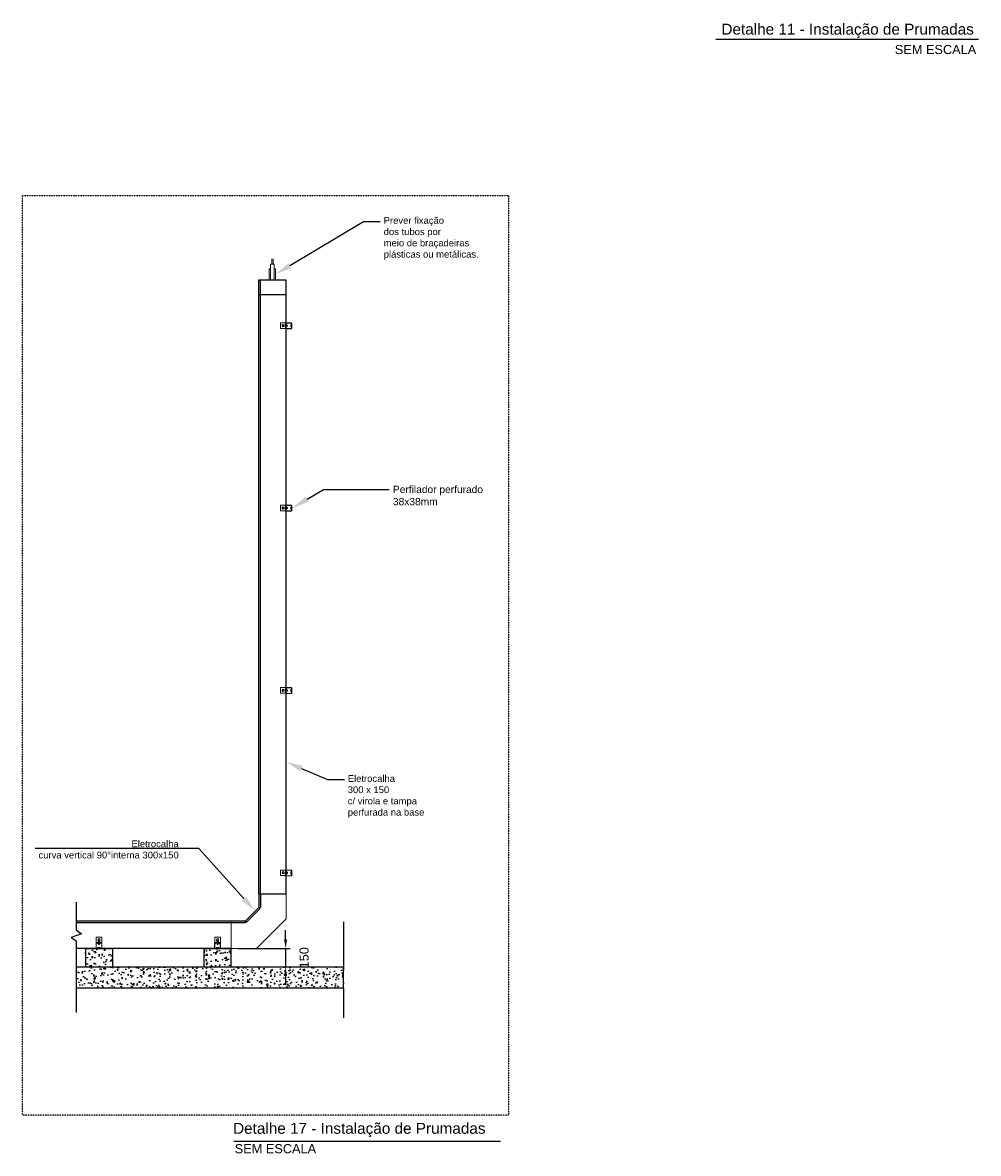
# Model space of a CAD drawing. Extents: x -90708 to 277869, y -117 to 207445.
# Tile 243 of 256: x -61572 to -56333, y 114753 to 120954. Entities that reach past the tile are written whole.
import ezdxf
from ezdxf import colors
from ezdxf.entities.mleader import LeaderData, LeaderLine
from ezdxf.enums import TextEntityAlignment as Align
from ezdxf.math import Vec2, Vec3

# ---------------------------------------------------------------- set-up
doc = ezdxf.new("R2010")
doc.units = 0
doc.header["$MEASUREMENT"] = 0
doc.header["$PDMODE"] = 3
doc.header["$PDSIZE"] = 0.005
doc.linetypes.add('DASHDOT', pattern=[1, 0.5, -0.25, 0, -0.25])
doc.linetypes.add('SLD-Sólida', pattern=[0])
doc.layers.get('Defpoints').update_dxf_attribs({"linetype": 'CONTINUOUS'})
doc.layers.add('ARQ-COTAS', color=20, linetype='CONTINUOUS', lineweight=18)
for name, color, linetype in [('ARQ-DETALHES', 7, 'CONTINUOUS'), ('ARQ-ELETROCALHA', 92, 'CONTINUOUS'), ('ARQ-GRELHAS', 30, 'CONTINUOUS'), ('ARQ-SMB-CTE', 2, 'CONTINUOUS'), ('ARQ-TEXTO AMBIENTE', 7, 'CONTINUOUS'), ('ARQ-TEXTO4', 4, 'CONTINUOUS'), ('TEXTO', 7, 'CONTINUOUS')]:
    doc.layers.add(name, color=color, linetype=linetype)
doc.styles.add('ARIAL', font='arial.ttf')
doc.styles.add('ARIEL', font='arial.ttf', dxfattribs={"height": 100})
doc.dimstyles.new('COTA-50', dxfattribs={"dimscale": 0, "dimtxt": 50, "dimasz": 50, "dimexe": 25, "dimexo": 50, "dimgap": 0.04, "dimtad": 1, "dimdec": 0, "dimzin": 9, "dimdsep": 46, "dimtxsty": 'ARIAL', "dimcen": 1, "dimdle": 75, "dimclrd": 256, "dimclre": 256, "dimclrt": 2, "dimaunit": 1, "dimadec": 0, "dimazin": 0, "dimtfac": 2, "dimtdec": 0, "dimtmove": 2, "dimatfit": 0, "dimfxl": 0.05, "dimtolj": 1, "dimtzin": 4, "dimarcsym": 0})

# ---------------------------------------------------------------- blocks, each defined once
blk = doc.blocks.new('rhwrwy')
at = {"layer": 'ARQ-ELETROCALHA', "linetype": 'SLD-Sólida', "lineweight": 15}
for p, q in [((48952.5, 144096.4), (48952.5, 144122.6)), ((48953.3, 144096.4), (48953.3, 144122.6)), ((48954.1, 144156.4), (48984.5, 144156.4)), ((48954.1, 144156.4), (48954.1, 144127.6)), ((48954.1, 144127.6), (48954.1, 144126)), ((48954.1, 144127.6), (48963.3, 144127.6)), ((48954.1, 144126), (48954.1, 144125.2)), ((48954.1, 144126), (48984.5, 144126)), ((48954.1, 144125.2), (48984.5, 144125.2)), ((48955.6, 144124), (48959.7, 144122)), ((48955.9, 144124.8), (48960, 144122.7)), ((48959.7, 144122), (48960, 144122.7)), ((48963.3, 144142), (48964.8, 144139.4)), ((48964.1, 144130.4), (48963.3, 144129.9)), ((48963.3, 144129.9), (48964.8, 144130.4)), ((48963.3, 144126.5), (48963.3, 144129.9)), ((48964.8, 144126.5), (48963.3, 144126.5)), ((48964.8, 144130.4), (48964.1, 144130.4)), ((48964.1, 144126.5), (48964.1, 144126)), ((48966.3, 144147.2), (48964.8, 144144.6)), ((48969.3, 144130.4), (48964.8, 144130.4)), ((48966.3, 144126.5), (48964.8, 144126.5)), ((48966.1, 144125.2), (48966.1, 144116.9)), ((48966.1, 144116.9), (48966.6, 144116.4)), ((48966.1, 144116.9), (48969.3, 144116.9)), ((48966.3, 144126.5), (48966.3, 144129.9)), ((48969.3, 144126.5), (48966.3, 144126.5)), ((48966.6, 144116.4), (48969.3, 144116.4)), ((48969.3, 144130.4), (48973.8, 144130.4)), ((48972.3, 144126.5), (48969.3, 144126.5)), ((48969.3, 144116.9), (48972.5, 144116.9)), ((48969.3, 144116.4), (48971.9, 144116.4)), ((48971.9, 144116.4), (48972.5, 144116.9)), ((48972.3, 144136.8), (48973.8, 144139.4)), ((48972.3, 144129.9), (48973.8, 144130.4)), ((48972.3, 144126.5), (48972.3, 144129.9)), ((48973.8, 144126.5), (48972.3, 144126.5)), ((48972.5, 144116.9), (48972.5, 144125.2)), ((48975.3, 144142), (48973.8, 144144.6)), ((48974.5, 144130.4), (48973.8, 144130.4)), ((48975.3, 144126.5), (48973.8, 144126.5)), ((48975.3, 144129.9), (48974.5, 144130.4)), ((48974.5, 144126), (48974.5, 144126.5)), ((48975.3, 144126.5), (48975.3, 144129.9)), ((48975.3, 144127.6), (48984.5, 144127.6)), ((48976.9, 144122.7), (48981, 144124.8)), ((48976.9, 144122.7), (48977.3, 144122)), ((48977.3, 144122), (48981.4, 144124)), ((48983.7, 144122.6), (48983.7, 144096.4)), ((48984.5, 144156.4), (48984.5, 144127.6)), ((48984.5, 144127.6), (48984.5, 144126)), ((48984.5, 144126), (48984.5, 144125.2)), ((48984.5, 144122.6), (48984.5, 144096.4)), ((48982.1, 144094.8), (48954.9, 144094.8)), ((48982.1, 144094), (48954.9, 144094)), ((48963.3, 144099.2), (48962.5, 144098.7)), ((48962.5, 144098.7), (48964, 144099.2)), ((48962.5, 144095.3), (48962.5, 144098.7)), ((48964, 144095.3), (48962.5, 144095.3)), ((48964, 144099.2), (48963.3, 144099.2)), ((48963.3, 144095.3), (48963.3, 144094.8)), ((48968.5, 144099.2), (48964, 144099.2)), ((48965.5, 144095.3), (48964, 144095.3)), ((48965.5, 144095.3), (48965.5, 144098.7)), ((48968.5, 144095.3), (48965.5, 144095.3)), ((48968.5, 144099.2), (48973, 144099.2)), ((48971.5, 144095.3), (48968.5, 144095.3)), ((48971.5, 144098.7), (48973, 144099.2)), ((48971.5, 144095.3), (48971.5, 144098.7)), ((48973, 144095.3), (48971.5, 144095.3)), ((48973.7, 144099.2), (48973, 144099.2)), ((48974.5, 144095.3), (48973, 144095.3)), ((48974.5, 144098.7), (48973.7, 144099.2)), ((48973.7, 144094.8), (48973.7, 144095.3)), ((48974.5, 144095.3), (48974.5, 144098.7))]:
    blk.add_line(p, q, dxfattribs=at)
blk.add_circle((48969.4, 144142), 4.55, dxfattribs=at)
for centre, radius, start, end in [((48954.9, 144122.6), 2.4, 63.43495, 180), ((48954.9, 144122.6), 1.6, 63.43495, 180), ((48969.3, 144142), 5.2, 150, 210), ((48969.3, 144142), 5.2, 90, 150), ((48969.3, 144142), 5.2, 210, 270), ((48969.3, 144142), 5.2, 30, 90), ((48969.3, 144142), 5.2, 270, 330), ((48969.3, 144142), 5.2, 330, 30), ((48982.1, 144122.6), 2.4, 0, 116.56505), ((48982.1, 144122.6), 1.6, 0, 116.56505), ((48954.9, 144096.4), 2.4, 180, 270), ((48954.9, 144096.4), 1.6, 180, 270), ((48982.1, 144096.4), 1.6, 270, 0), ((48982.1, 144096.4), 2.4, 270, 0)]:
    blk.add_arc(centre, radius, start, end, dxfattribs=at)
for points, knots in [([(48964.8, 144144.6), (48964.7, 144144.5), (48964.2, 144143.7), (48963.7, 144142.8), (48963.3, 144142)], [0, 0, 0, 0, 0.0702148, 1, 1, 1, 1]), ([(48964.8, 144139.4), (48964.8, 144139.3), (48965.3, 144138.5), (48965.8, 144137.6), (48966.3, 144136.8)], [0, 0, 0, 0, 0.0702148, 1, 1, 1, 1]), ([(48964.8, 144130.4), (48964.8, 144130.4), (48965.3, 144130.4), (48965.8, 144130.2), (48966.3, 144129.9)], [0, 0, 0, 0, 0.0702148, 1, 1, 1, 1]), ([(48969.3, 144147.2), (48968.5, 144147.2), (48967.5, 144147.2), (48966.5, 144147.2), (48966.3, 144147.2)], [0, 0, 0, 0, 0.776287, 1, 1, 1, 1]), ([(48966.3, 144136.8), (48966.5, 144136.8), (48967.5, 144136.8), (48968.5, 144136.8), (48969.3, 144136.8)], [0, 0, 0, 0, 0.223713, 1, 1, 1, 1]), ([(48966.3, 144129.9), (48966.5, 144130), (48967.5, 144130.3), (48968.5, 144130.3), (48969.3, 144130.4)], [0, 0, 0, 0, 0.223713, 1, 1, 1, 1]), ([(48972.3, 144147.2), (48971.5, 144147.2), (48970.5, 144147.2), (48969.5, 144147.2), (48969.3, 144147.2)], [0, 0, 0, 0, 0.758149, 1, 1, 1, 1]), ([(48969.3, 144136.8), (48969.5, 144136.8), (48970.5, 144136.8), (48971.5, 144136.8), (48972.3, 144136.8)], [0, 0, 0, 0, 0.241851, 1, 1, 1, 1]), ([(48969.3, 144130.4), (48969.5, 144130.4), (48970.5, 144130.4), (48971.5, 144130.1), (48972.3, 144129.9)], [0, 0, 0, 0, 0.241851, 1, 1, 1, 1]), ([(48973.8, 144144.6), (48973.7, 144144.7), (48973.2, 144145.5), (48972.7, 144146.4), (48972.3, 144147.2)], [0, 0, 0, 0, 0.070215, 1, 1, 1, 1]), ([(48973.8, 144139.4), (48973.8, 144139.5), (48974.3, 144140.3), (48974.8, 144141.2), (48975.3, 144142)], [0, 0, 0, 0, 0.0702148, 1, 1, 1, 1]), ([(48973.8, 144130.4), (48973.8, 144130.4), (48974.3, 144130.4), (48974.8, 144130.2), (48975.3, 144129.9)], [0, 0, 0, 0, 0.0702148, 1, 1, 1, 1]), ([(48964, 144099.2), (48964, 144099.2), (48964.5, 144099.2), (48965, 144099), (48965.5, 144098.7)], [0, 0, 0, 0, 0.070215, 1, 1, 1, 1]), ([(48965.5, 144098.7), (48965.7, 144098.8), (48966.7, 144099.1), (48967.7, 144099.1), (48968.5, 144099.2)], [0, 0, 0, 0, 0.223713, 1, 1, 1, 1]), ([(48968.5, 144099.2), (48968.7, 144099.2), (48969.7, 144099.2), (48970.7, 144098.9), (48971.5, 144098.7)], [0, 0, 0, 0, 0.2418514, 1, 1, 1, 1]), ([(48973, 144099.2), (48973, 144099.2), (48973.5, 144099.2), (48974, 144099), (48974.5, 144098.7)], [0, 0, 0, 0, 0.070215, 1, 1, 1, 1])]:
    blk.add_open_spline(points, degree=3, knots=knots, dxfattribs=at)
blk = doc.blocks.new('fhrthrte')
at = {"layer": 'ARQ-ELETROCALHA', "lineweight": 13}
for p, q in [((149736.6, 74079.7), (149736.6, 73929.7)), ((149736.6, 74079.7), (149873.7, 74079.7)), ((149873.7, 74079.7), (150036.6, 73916.8)), ((149736.6, 73929.7), (149811.6, 73929.7)), ((149811.6, 73929.7), (149886.6, 73854.7)), ((150036.6, 73779.7), (150036.6, 73916.8)), ((149886.6, 73779.7), (149886.6, 73854.7)), ((149886.6, 73779.7), (150036.6, 73779.7))]:
    blk.add_line(p, q, dxfattribs=at)
blk = doc.blocks.new('*D1022')
at = {"layer": 'ARQ-COTAS', "lineweight": -2, "transparency": 16777216}
for p, q in [((-60130.5, 115926.6), (-60130.5, 115976.6)), ((-60378.1, 115876.6), (-60105.5, 115876.6)), ((-60130.5, 115876.6), (-60130.5, 115775.2)), ((-60378.1, 115775.2), (-60105.5, 115775.2)), ((-60130.5, 115725.2), (-60130.5, 115675.2))]:
    blk.add_line(p, q, dxfattribs=at)
at = {"layer": 'ARQ-COTAS', "transparency": 16777216}
for points in [[(-60138.9, 115926.6), (-60122.2, 115926.6), (-60130.5, 115876.6)], [(-60138.9, 115725.2), (-60122.2, 115725.2), (-60130.5, 115775.2)]]:
    blk.add_solid(points, dxfattribs=at)
at = {"layer": 'Defpoints', "color": 0, "transparency": 16777216}
for p in [(-60428.1, 115876.6), (-60428.1, 115775.2), (-60130.5, 115775.2)]:
    blk.add_point(p, dxfattribs=at)
at = {"layer": 'ARQ-COTAS', "color": 2, "transparency": 16777216, "insert": (-60028.9, 115825.9), "char_height": 50, "attachment_point": 5, "rotation": 90, "style": 'ARIAL'}
blk.add_mtext('\\A1;150', dxfattribs=at)

msp = doc.modelspace()

# ---------------------------------------------------------------- hatches: boundary and pattern name
at = {"layer": 'ARQ-DETALHES'}
h = msp.add_hatch(dxfattribs=at)
h.set_pattern_fill('AR-CONC', color=255, scale=10)
h.set_pattern_definition([(50, (-256923.924, 42534.28), (71.726018, -6.275213), [7.5, -82.5]), (355, (-256923.924, 42534.28), (-13.875133, 75.219213), [6, -66]), (100.451444, (-256917.95, 42533.756), (57.850885, 68.944), [6.37402, -70.11421]), (46.1842, (-256923.92, 42554.28), (106.724133, -16.551928), [11.25, -123.75]), (96.635635, (-256915.03, 42552.9), (93.466195, 97.41186), [9.561034, -105.171376]), (351.184164, (-256923.92, 42554.28), (93.466195, 97.41186), [9, -99]), (21, (-256913.924, 42549.28), (59.690705, -40.261889), [7.5, -82.5]), (326, (-256913.924, 42549.28), (24.331533, 72.515005), [6, -66]), (71.451445, (-256908.95, 42545.92), (84.022238, 32.253115), [6.37402, -70.11421]), (37.5, (-256923.924, 42534.278), (1.2159855, 33.2893854), [0, -65.2, 0, -67, 0, -66.25]), (7.5, (-256923.924, 42534.28), (26.306954, 39.441171), [0, -38.2, 0, -63.7, 0, -25.25]), (327.5, (-256946.224, 42534.278), (53.3822436, -2.2554872), [0, -25, 0, -78, 0, -103.5]), (317.5, (-256956.224, 42534.28), (58.318617, 10.010498), [0, -32.5, 0, -51.8, 0, -73.5])])
h.paths.add_polyline_path([(-59812.973, 115775.176), (-61278.692, 115775.176), (-61278.692, 115661.519), (-59812.973, 115661.519)])
h.paths.add_polyline_path([(-60428.069, 115875.176), (-60578.069, 115875.176), (-60578.069, 115775.176), (-60428.069, 115775.176)])
h = msp.add_hatch(dxfattribs=at)
h.set_pattern_fill('AR-CONC', color=255, scale=10)
h.set_pattern_definition([(50, (-256923.924, 42535.67), (71.726018, -6.275213), [7.5, -82.5]), (355, (-256923.924, 42535.67), (-13.875133, 75.219213), [6, -66]), (100.451444, (-256917.95, 42535.15), (57.850885, 68.944), [6.37402, -70.11421]), (46.1842, (-256923.92, 42555.67), (106.724133, -16.551928), [11.25, -123.75]), (96.635635, (-256915.03, 42554.29), (93.466195, 97.41186), [9.561034, -105.171376]), (351.184164, (-256923.92, 42555.67), (93.466195, 97.41186), [9, -99]), (21, (-256913.924, 42550.67), (59.690705, -40.261889), [7.5, -82.5]), (326, (-256913.924, 42550.67), (24.331533, 72.515005), [6, -66]), (71.451445, (-256908.95, 42547.315), (84.022238, 32.253115), [6.37402, -70.11421]), (37.5, (-256923.924, 42535.67), (1.2159855, 33.2893854), [0, -65.2, 0, -67, 0, -66.25]), (7.5, (-256923.924, 42535.67), (26.306954, 39.441171), [0, -38.2, 0, -63.7, 0, -25.25]), (327.5, (-256946.224, 42535.67), (53.3822436, -2.2554872), [0, -25, 0, -78, 0, -103.5]), (317.5, (-256956.224, 42535.67), (58.318617, 10.010498), [0, -32.5, 0, -51.8, 0, -73.5])])
h.paths.add_polyline_path([(-61078.069, 115875.176), (-61228.069, 115875.176), (-61228.069, 115775.176), (-61078.069, 115775.176)])

# ---------------------------------------------------------------- linework, layer by layer
at = {"layer": 'ARQ-COTAS'}
msp.add_line((-60278.069, 116176.567), (-60128.069, 116176.567), dxfattribs=at)
at = {"layer": 'ARQ-DETALHES', "color": 7, "linetype": 'SLD-Sólida', "lineweight": 15}
for p, q in [((-60213.438, 119543.976), (-60213.438, 119629.167)), ((-60213.438, 119629.167), (-60203.067, 119629.167)), ((-60206.66, 119629.167), (-60206.66, 119658.796)), ((-60203.067, 119629.167), (-60192.697, 119629.167)), ((-60199.475, 119658.796), (-60199.475, 119629.167)), ((-60192.697, 119629.167), (-60192.697, 119543.976)), ((-60220.106, 119543.976), (-60220.106, 119603.235)), ((-60220.106, 119603.235), (-60213.438, 119603.235)), ((-60192.697, 119603.235), (-60186.032, 119603.235)), ((-60186.032, 119603.235), (-60186.032, 119543.976))]:
    msp.add_line(p, q, dxfattribs=at)
at = {"layer": 'ARQ-DETALHES'}
for p, q in [((-61278.692, 116129.874), (-61278.692, 115979.156)), ((-59812.973, 116023.462), (-59812.973, 115756.052)), ((-61249.948, 115957.924), (-61305.939, 115936.466)), ((-61278.692, 115979.156), (-61249.948, 115957.924)), ((-61305.939, 115936.466), (-61278.692, 115918.91)), ((-61278.692, 115918.91), (-61278.692, 115525.968)), ((-61278.692, 115775.176), (-59812.973, 115775.176)), ((-59812.973, 115661.519), (-59812.973, 115775.176)), ((-61278.692, 115661.519), (-59812.973, 115661.519)), ((-59812.973, 115661.519), (-59812.973, 115497.032))]:
    msp.add_line(p, q, dxfattribs=at)
msp.add_lwpolyline([(-61078.069, 115875.176), (-61228.069, 115875.176), (-61228.069, 115775.176), (-61078.069, 115775.176)], close=True, dxfattribs=at)
msp.add_lwpolyline([(-60428.069, 115875.176), (-60578.069, 115875.176), (-60578.069, 115775.176), (-60428.069, 115775.176), (-60428.069, 115875.176), (-60428.069, 115875.176)], dxfattribs=at)
at = {"layer": 'ARQ-ELETROCALHA'}
for p, q in [((-60278.069, 116176.567), (-60278.069, 119543.976)), ((-60278.069, 119543.976), (-60128.069, 119543.976)), ((-60268.069, 119323.185), (-60268.069, 119543.976)), ((-60128.069, 116176.567), (-60128.069, 119543.976)), ((-60278.069, 119462.747), (-60128.069, 119462.747)), ((-60268.069, 116176.567), (-60268.069, 119323.185)), ((-60278.069, 116176.567), (-60278.069, 116101.567)), ((-60278.069, 116176.567), (-60128.069, 116176.567)), ((-60268.069, 116176.567), (-60268.069, 116101.567)), ((-60278.069, 116101.567), (-60353.069, 116026.567)), ((-60270.998, 116094.496), (-60345.998, 116019.496)), ((-60278.069, 116101.567), (-60270.998, 116094.496)), ((-60278.069, 116101.567), (-60268.069, 116101.567)), ((-60428.069, 116026.567), (-61278.692, 116026.567)), ((-60428.069, 116016.567), (-61278.692, 116016.567)), ((-60353.069, 116026.567), (-60428.069, 116026.567)), ((-60353.069, 116016.567), (-60428.069, 116016.567)), ((-60353.069, 116016.567), (-60353.069, 116026.567)), ((-60353.069, 116026.567), (-60345.998, 116019.496)), ((-60428.069, 115876.567), (-61278.692, 115876.567)), ((-60390.199, 115876.567), (-60240.199, 115876.567))]:
    msp.add_line(p, q, dxfattribs=at)
at = {"layer": 'ARQ-ELETROCALHA', "linetype": 'SLD-Sólida', "lineweight": 15}
for p, q in [((-61169.869, 115878.967), (-61169.869, 115905.179)), ((-61169.069, 115878.967), (-61169.069, 115905.179)), ((-61168.269, 115938.967), (-61137.869, 115938.967)), ((-61168.269, 115938.967), (-61168.269, 115910.167)), ((-61168.269, 115910.167), (-61168.269, 115908.567)), ((-61168.269, 115910.167), (-61159.074, 115910.167)), ((-61168.269, 115908.567), (-61168.269, 115907.767)), ((-61168.269, 115908.567), (-61137.869, 115908.567)), ((-61168.269, 115907.767), (-61137.869, 115907.767)), ((-61166.754, 115906.61), (-61162.669, 115904.567)), ((-61166.396, 115907.325), (-61162.312, 115905.283)), ((-61162.669, 115904.567), (-61162.312, 115905.283)), ((-61159.074, 115924.567), (-61157.573, 115921.967)), ((-61158.269, 115912.967), (-61159.074, 115912.503)), ((-61159.074, 115912.503), (-61157.573, 115912.967)), ((-61159.074, 115909.047), (-61159.074, 115912.503)), ((-61157.573, 115909.047), (-61159.074, 115909.047)), ((-61157.573, 115912.967), (-61158.269, 115912.967)), ((-61158.269, 115909.047), (-61158.269, 115908.567)), ((-61156.072, 115929.767), (-61157.573, 115927.167)), ((-61153.069, 115912.967), (-61157.573, 115912.967)), ((-61156.072, 115909.047), (-61157.573, 115909.047)), ((-61156.269, 115907.767), (-61156.269, 115899.52)), ((-61156.269, 115899.52), (-61155.717, 115898.967)), ((-61156.269, 115899.52), (-61153.069, 115899.52)), ((-61156.072, 115909.047), (-61156.072, 115912.503)), ((-61153.069, 115909.047), (-61156.072, 115909.047)), ((-61155.717, 115898.967), (-61153.069, 115898.967)), ((-61153.069, 115912.967), (-61148.566, 115912.967)), ((-61150.067, 115909.047), (-61153.069, 115909.047)), ((-61153.069, 115899.52), (-61149.869, 115899.52)), ((-61153.069, 115898.967), (-61150.422, 115898.967)), ((-61150.422, 115898.967), (-61149.869, 115899.52)), ((-61150.067, 115919.367), (-61148.566, 115921.967)), ((-61150.067, 115912.503), (-61148.566, 115912.967)), ((-61150.067, 115909.047), (-61150.067, 115912.503)), ((-61148.566, 115909.047), (-61150.067, 115909.047)), ((-61149.869, 115899.52), (-61149.869, 115907.767)), ((-61147.065, 115924.567), (-61148.566, 115927.167)), ((-61147.869, 115912.967), (-61148.566, 115912.967)), ((-61147.065, 115909.047), (-61148.566, 115909.047)), ((-61147.065, 115912.503), (-61147.869, 115912.967)), ((-61147.869, 115908.567), (-61147.869, 115909.047)), ((-61147.065, 115909.047), (-61147.065, 115912.503)), ((-61147.065, 115910.167), (-61137.869, 115910.167)), ((-61145.427, 115905.283), (-61141.343, 115907.325)), ((-61145.427, 115905.283), (-61145.069, 115904.567)), ((-61145.069, 115904.567), (-61140.985, 115906.61)), ((-61138.669, 115905.179), (-61138.669, 115878.967)), ((-61137.869, 115938.967), (-61137.869, 115910.167)), ((-61137.869, 115910.167), (-61137.869, 115908.567)), ((-61137.869, 115908.567), (-61137.869, 115907.767)), ((-61137.869, 115905.179), (-61137.869, 115878.967)), ((-60519.869, 115878.967), (-60519.869, 115905.179)), ((-60519.069, 115878.967), (-60519.069, 115905.179)), ((-60518.269, 115938.967), (-60487.869, 115938.967)), ((-60518.269, 115938.967), (-60518.269, 115910.167)), ((-60518.269, 115910.167), (-60518.269, 115908.567)), ((-60518.269, 115910.167), (-60509.074, 115910.167)), ((-60518.269, 115908.567), (-60518.269, 115907.767)), ((-60518.269, 115908.567), (-60487.869, 115908.567)), ((-60518.269, 115907.767), (-60487.869, 115907.767)), ((-60516.754, 115906.61), (-60512.669, 115904.567)), ((-60516.396, 115907.325), (-60512.312, 115905.283)), ((-60512.669, 115904.567), (-60512.312, 115905.283)), ((-60509.074, 115924.567), (-60507.573, 115921.967)), ((-60508.269, 115912.967), (-60509.074, 115912.503)), ((-60509.074, 115912.503), (-60507.573, 115912.967)), ((-60509.074, 115909.047), (-60509.074, 115912.503)), ((-60507.573, 115909.047), (-60509.074, 115909.047)), ((-60507.573, 115912.967), (-60508.269, 115912.967)), ((-60508.269, 115909.047), (-60508.269, 115908.567)), ((-60506.072, 115929.767), (-60507.573, 115927.167)), ((-60503.069, 115912.967), (-60507.573, 115912.967)), ((-60506.072, 115909.047), (-60507.573, 115909.047)), ((-60506.269, 115907.767), (-60506.269, 115899.52)), ((-60506.269, 115899.52), (-60505.717, 115898.967)), ((-60506.269, 115899.52), (-60503.069, 115899.52)), ((-60506.072, 115909.047), (-60506.072, 115912.503)), ((-60503.069, 115909.047), (-60506.072, 115909.047)), ((-60505.717, 115898.967), (-60503.069, 115898.967)), ((-60503.069, 115912.967), (-60498.566, 115912.967)), ((-60500.067, 115909.047), (-60503.069, 115909.047)), ((-60503.069, 115899.52), (-60499.869, 115899.52)), ((-60503.069, 115898.967), (-60500.422, 115898.967)), ((-60500.422, 115898.967), (-60499.869, 115899.52)), ((-60500.067, 115919.367), (-60498.566, 115921.967)), ((-60500.067, 115912.503), (-60498.566, 115912.967)), ((-60500.067, 115909.047), (-60500.067, 115912.503)), ((-60498.566, 115909.047), (-60500.067, 115909.047)), ((-60499.869, 115899.52), (-60499.869, 115907.767)), ((-60497.065, 115924.567), (-60498.566, 115927.167)), ((-60497.869, 115912.967), (-60498.566, 115912.967)), ((-60497.065, 115909.047), (-60498.566, 115909.047)), ((-60497.065, 115912.503), (-60497.869, 115912.967)), ((-60497.869, 115908.567), (-60497.869, 115909.047)), ((-60497.065, 115909.047), (-60497.065, 115912.503)), ((-60497.065, 115910.167), (-60487.869, 115910.167)), ((-60495.427, 115905.283), (-60491.343, 115907.325)), ((-60495.427, 115905.283), (-60495.069, 115904.567)), ((-60495.069, 115904.567), (-60490.985, 115906.61)), ((-60488.669, 115905.179), (-60488.669, 115878.967)), ((-60487.869, 115938.967), (-60487.869, 115910.167)), ((-60487.869, 115910.167), (-60487.869, 115908.567)), ((-60487.869, 115908.567), (-60487.869, 115907.767)), ((-60487.869, 115905.179), (-60487.869, 115878.967)), ((-61140.269, 115877.367), (-61167.469, 115877.367)), ((-61140.269, 115876.567), (-61167.469, 115876.567)), ((-61159.069, 115881.767), (-61159.874, 115881.303)), ((-61159.874, 115881.303), (-61158.373, 115881.767)), ((-61159.874, 115877.847), (-61159.874, 115881.303)), ((-61158.373, 115877.847), (-61159.874, 115877.847)), ((-61158.373, 115881.767), (-61159.069, 115881.767)), ((-61159.069, 115877.847), (-61159.069, 115877.367)), ((-61159.069, 115876.567), (-61159.069, 115875.176)), ((-61153.869, 115881.767), (-61158.373, 115881.767)), ((-61156.872, 115877.847), (-61158.373, 115877.847)), ((-61156.872, 115877.847), (-61156.872, 115881.303)), ((-61153.869, 115877.847), (-61156.872, 115877.847)), ((-61153.869, 115881.767), (-61149.366, 115881.767)), ((-61150.867, 115877.847), (-61153.869, 115877.847)), ((-61150.867, 115881.303), (-61149.366, 115881.767)), ((-61150.867, 115877.847), (-61150.867, 115881.303)), ((-61149.366, 115877.847), (-61150.867, 115877.847)), ((-61148.669, 115881.767), (-61149.366, 115881.767)), ((-61147.865, 115877.847), (-61149.366, 115877.847)), ((-61147.865, 115881.303), (-61148.669, 115881.767)), ((-61148.669, 115877.367), (-61148.669, 115877.847)), ((-61148.669, 115875.176), (-61148.669, 115876.567)), ((-61147.865, 115877.847), (-61147.865, 115881.303)), ((-60490.269, 115877.367), (-60517.469, 115877.367)), ((-60490.269, 115876.567), (-60517.469, 115876.567)), ((-60509.069, 115881.767), (-60509.874, 115881.303)), ((-60509.874, 115881.303), (-60508.373, 115881.767)), ((-60509.874, 115877.847), (-60509.874, 115881.303)), ((-60508.373, 115877.847), (-60509.874, 115877.847)), ((-60508.373, 115881.767), (-60509.069, 115881.767)), ((-60509.069, 115877.847), (-60509.069, 115877.367)), ((-60503.869, 115881.767), (-60508.373, 115881.767)), ((-60506.872, 115877.847), (-60508.373, 115877.847)), ((-60506.872, 115877.847), (-60506.872, 115881.303)), ((-60503.869, 115877.847), (-60506.872, 115877.847)), ((-60503.869, 115881.767), (-60499.366, 115881.767)), ((-60500.867, 115877.847), (-60503.869, 115877.847)), ((-60500.867, 115881.303), (-60499.366, 115881.767)), ((-60500.867, 115877.847), (-60500.867, 115881.303)), ((-60499.366, 115877.847), (-60500.867, 115877.847)), ((-60498.669, 115881.767), (-60499.366, 115881.767)), ((-60497.865, 115877.847), (-60499.366, 115877.847)), ((-60497.865, 115881.303), (-60498.669, 115881.767)), ((-60498.669, 115877.367), (-60498.669, 115877.847)), ((-60497.865, 115877.847), (-60497.865, 115881.303))]:
    msp.add_line(p, q, dxfattribs=at)
for centre in [(-61152.915, 115924.541), (-60502.915, 115924.541)]:
    msp.add_circle(centre, 4.55, dxfattribs=at)
for centre, radius, start, end in [((-61167.469, 115905.179), 2.4, 63.4349488, 180), ((-61167.469, 115905.179), 1.6, 63.4349488, 180), ((-61153.069, 115924.567), 5.2, 150, 210), ((-61153.069, 115924.567), 5.2, 90, 150), ((-61153.069, 115924.567), 5.2, 210, 270), ((-61153.069, 115924.567), 5.2, 30, 90), ((-61153.069, 115924.567), 5.2, 270, 330), ((-61153.069, 115924.567), 5.2, 330, 30), ((-61140.269, 115905.179), 2.4, 0, 116.5650512), ((-61140.269, 115905.179), 1.6, 0, 116.5650512), ((-60517.469, 115905.179), 2.4, 63.4349488, 180), ((-60517.469, 115905.179), 1.6, 63.4349488, 180), ((-60503.069, 115924.567), 5.2, 150, 210), ((-60503.069, 115924.567), 5.2, 90, 150), ((-60503.069, 115924.567), 5.2, 210, 270), ((-60503.069, 115924.567), 5.2, 30, 90), ((-60503.069, 115924.567), 5.2, 270, 330), ((-60503.069, 115924.567), 5.2, 330, 30), ((-60490.269, 115905.179), 2.4, 0, 116.5650512), ((-60490.269, 115905.179), 1.6, 0, 116.5650512), ((-61167.469, 115878.967), 2.4, 180, 270), ((-61167.469, 115878.967), 1.6, 180, 270), ((-61140.269, 115878.967), 1.6, 270, 0), ((-61140.269, 115878.967), 2.4, 270, 0), ((-60517.469, 115878.967), 2.4, 180, 270), ((-60517.469, 115878.967), 1.6, 180, 270), ((-60490.269, 115878.967), 1.6, 270, 0), ((-60490.269, 115878.967), 2.4, 270, 0)]:
    msp.add_arc(centre, radius, start, end, dxfattribs=at)
for points, knots in [([(-61157.573, 115927.167), (-61157.608, 115927.106), (-61158.115, 115926.228), (-61158.612, 115925.367), (-61159.074, 115924.567)], [0, 0, 0, 0, 0.070214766, 1, 1, 1, 1]), ([(-61157.573, 115921.967), (-61157.537, 115921.906), (-61157.03, 115921.028), (-61156.533, 115920.167), (-61156.072, 115919.367)], [0, 0, 0, 0, 0.070214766, 1, 1, 1, 1]), ([(-61157.573, 115912.967), (-61157.537, 115912.967), (-61157.03, 115912.96), (-61156.533, 115912.723), (-61156.072, 115912.503)], [0, 0, 0, 0, 0.070214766, 1, 1, 1, 1]), ([(-61153.069, 115929.767), (-61153.859, 115929.767), (-61154.875, 115929.767), (-61155.853, 115929.767), (-61156.072, 115929.767)], [0, 0, 0, 0, 0.77628672, 1, 1, 1, 1]), ([(-61156.072, 115919.367), (-61155.853, 115919.367), (-61154.875, 115919.367), (-61153.859, 115919.367), (-61153.069, 115919.367)], [0, 0, 0, 0, 0.22371328, 1, 1, 1, 1]), ([(-61156.072, 115912.503), (-61155.853, 115912.564), (-61154.875, 115912.838), (-61153.859, 115912.911), (-61153.069, 115912.967)], [0, 0, 0, 0, 0.22371328, 1, 1, 1, 1]), ([(-61150.067, 115929.767), (-61150.818, 115929.767), (-61151.808, 115929.767), (-61152.824, 115929.767), (-61153.069, 115929.767)], [0, 0, 0, 0, 0.75814858, 1, 1, 1, 1]), ([(-61153.069, 115919.367), (-61152.824, 115919.367), (-61151.808, 115919.367), (-61150.818, 115919.367), (-61150.067, 115919.367)], [0, 0, 0, 0, 0.24185142, 1, 1, 1, 1]), ([(-61153.069, 115912.967), (-61152.824, 115912.962), (-61151.808, 115912.939), (-61150.818, 115912.691), (-61150.067, 115912.503)], [0, 0, 0, 0, 0.24185142, 1, 1, 1, 1]), ([(-61148.566, 115927.167), (-61148.602, 115927.229), (-61149.109, 115928.107), (-61149.605, 115928.968), (-61150.067, 115929.767)], [0, 0, 0, 0, 0.07021477, 1, 1, 1, 1]), ([(-61148.566, 115921.967), (-61148.53, 115922.029), (-61148.024, 115922.907), (-61147.527, 115923.768), (-61147.065, 115924.567)], [0, 0, 0, 0, 0.070214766, 1, 1, 1, 1]), ([(-61148.566, 115912.967), (-61148.53, 115912.967), (-61148.024, 115912.96), (-61147.527, 115912.723), (-61147.065, 115912.503)], [0, 0, 0, 0, 0.070214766, 1, 1, 1, 1]), ([(-60507.573, 115927.167), (-60507.608, 115927.106), (-60508.115, 115926.228), (-60508.612, 115925.367), (-60509.074, 115924.567)], [0, 0, 0, 0, 0.070214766, 1, 1, 1, 1]), ([(-60507.573, 115921.967), (-60507.537, 115921.906), (-60507.03, 115921.028), (-60506.533, 115920.167), (-60506.072, 115919.367)], [0, 0, 0, 0, 0.070214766, 1, 1, 1, 1]), ([(-60507.573, 115912.967), (-60507.537, 115912.967), (-60507.03, 115912.96), (-60506.533, 115912.723), (-60506.072, 115912.503)], [0, 0, 0, 0, 0.070214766, 1, 1, 1, 1]), ([(-60503.069, 115929.767), (-60503.859, 115929.767), (-60504.875, 115929.767), (-60505.853, 115929.767), (-60506.072, 115929.767)], [0, 0, 0, 0, 0.77628672, 1, 1, 1, 1]), ([(-60506.072, 115919.367), (-60505.853, 115919.367), (-60504.875, 115919.367), (-60503.859, 115919.367), (-60503.069, 115919.367)], [0, 0, 0, 0, 0.22371328, 1, 1, 1, 1]), ([(-60506.072, 115912.503), (-60505.853, 115912.564), (-60504.875, 115912.838), (-60503.859, 115912.911), (-60503.069, 115912.967)], [0, 0, 0, 0, 0.22371328, 1, 1, 1, 1]), ([(-60500.067, 115929.767), (-60500.818, 115929.767), (-60501.808, 115929.767), (-60502.824, 115929.767), (-60503.069, 115929.767)], [0, 0, 0, 0, 0.75814858, 1, 1, 1, 1]), ([(-60503.069, 115919.367), (-60502.824, 115919.367), (-60501.808, 115919.367), (-60500.818, 115919.367), (-60500.067, 115919.367)], [0, 0, 0, 0, 0.24185142, 1, 1, 1, 1]), ([(-60503.069, 115912.967), (-60502.824, 115912.962), (-60501.808, 115912.939), (-60500.818, 115912.691), (-60500.067, 115912.503)], [0, 0, 0, 0, 0.24185142, 1, 1, 1, 1]), ([(-60498.566, 115927.167), (-60498.602, 115927.229), (-60499.109, 115928.107), (-60499.605, 115928.968), (-60500.067, 115929.767)], [0, 0, 0, 0, 0.07021477, 1, 1, 1, 1]), ([(-60498.566, 115921.967), (-60498.53, 115922.029), (-60498.024, 115922.907), (-60497.527, 115923.768), (-60497.065, 115924.567)], [0, 0, 0, 0, 0.070214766, 1, 1, 1, 1]), ([(-60498.566, 115912.967), (-60498.53, 115912.967), (-60498.024, 115912.96), (-60497.527, 115912.723), (-60497.065, 115912.503)], [0, 0, 0, 0, 0.070214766, 1, 1, 1, 1]), ([(-61158.373, 115881.767), (-61158.337, 115881.767), (-61157.83, 115881.76), (-61157.333, 115881.523), (-61156.872, 115881.303)], [0, 0, 0, 0, 0.07021477, 1, 1, 1, 1]), ([(-61156.872, 115881.303), (-61156.653, 115881.364), (-61155.675, 115881.638), (-61154.659, 115881.711), (-61153.869, 115881.767)], [0, 0, 0, 0, 0.22371328, 1, 1, 1, 1]), ([(-61153.869, 115881.767), (-61153.624, 115881.762), (-61152.608, 115881.739), (-61151.618, 115881.491), (-61150.867, 115881.303)], [0, 0, 0, 0, 0.241851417, 1, 1, 1, 1]), ([(-61149.366, 115881.767), (-61149.33, 115881.767), (-61148.824, 115881.76), (-61148.327, 115881.523), (-61147.865, 115881.303)], [0, 0, 0, 0, 0.07021477, 1, 1, 1, 1]), ([(-60508.373, 115881.767), (-60508.337, 115881.767), (-60507.83, 115881.76), (-60507.333, 115881.523), (-60506.872, 115881.303)], [0, 0, 0, 0, 0.07021477, 1, 1, 1, 1]), ([(-60506.872, 115881.303), (-60506.653, 115881.364), (-60505.675, 115881.638), (-60504.659, 115881.711), (-60503.869, 115881.767)], [0, 0, 0, 0, 0.22371328, 1, 1, 1, 1]), ([(-60503.869, 115881.767), (-60503.624, 115881.762), (-60502.608, 115881.739), (-60501.618, 115881.491), (-60500.867, 115881.303)], [0, 0, 0, 0, 0.241851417, 1, 1, 1, 1]), ([(-60499.366, 115881.767), (-60499.33, 115881.767), (-60498.824, 115881.76), (-60498.327, 115881.523), (-60497.865, 115881.303)], [0, 0, 0, 0, 0.07021477, 1, 1, 1, 1])]:
    msp.add_open_spline(points, degree=3, knots=knots, dxfattribs=at)
at = {"layer": 'ARQ-GRELHAS', "linetype": 'DASHDOT', "ltscale": 0.05}
msp.add_lwpolyline([(-61572.219, 120006.146), (-58908.824, 120006.146), (-58908.824, 114962.657), (-61572.219, 114962.657)], close=True, dxfattribs=at)
at = {"layer": 'ARQ-SMB-CTE'}
msp.add_line((-60220.106, 119543.976), (-60186.032, 119543.976), dxfattribs=at)
at = {"layer": 'TEXTO'}
for p, q in [((-56332.655, 120861.337), (-57771.75, 120861.337)), ((-60413.782, 114819.662), (-58952.969, 114819.662))]:
    msp.add_line(p, q, dxfattribs=at)

# ---------------------------------------------------------------- block references
at = {"layer": 'ARQ-COTAS', "rotation": 90}
for p in [(83997.126, 70322.498), (83997.126, 69322.498), (83997.126, 68322.498), (83997.126, 67322.498)]:
    msp.add_blockref('rhwrwy', p, dxfattribs=at)
at = {"layer": 'ARQ-TEXTO4', "rotation": 270}
msp.add_blockref('fhrthrte', (-134207.753, 265913.177), dxfattribs=at)

# ---------------------------------------------------------------- texts
at = {"layer": 'TEXTO', "color": 6, "style": 'ARIAL'}
for s, p in [('Detalhe 11 - Instalação de Prumadas', (-56357.536, 120887.791)), ('Detalhe 17 - Instalação de Prumadas', (-59034.737, 114860.565))]:
    msp.add_text(s, height=60, dxfattribs=at).set_placement(p, align=Align.RIGHT)
at = {"layer": 'TEXTO', "style": 'ARIAL'}
for p in [(-56344.469, 120781.23), (-59963.198, 114754.004)]:
    msp.add_text('SEM ESCALA', height=50, dxfattribs=at).set_placement(p, align=Align.RIGHT)

# ---------------------------------------------------------------- dimensions: what is measured, and where the dimension line sits
at = {"layer": 'ARQ-COTAS'}
dim = msp.add_linear_dim(base=(-60130.533, 115775.176), p1=(-60428.069, 115876.567), p2=(-60428.069, 115775.176), angle=90, text='150', dimstyle='COTA-50', override={"dimscale": 1}, dxfattribs=at)
dim.commit()
dim.dimension.update_dxf_attribs({"geometry": '*D1022', "text_midpoint": (-60028.887, 115825.872)})

# ---------------------------------------------------------------- leaders
at = {"layer": 'ARQ-DETALHES'}
ml = msp.add_multileader_mtext('Standard', dxfattribs=at)
ml.set_content('Prever fixação\\Pdos tubos por \\Pmeio de braçadeiras\\Pplásticas ou metálicas.', color=256, style='ARIEL')
ml.set_leader_properties(color=256, linetype='ByLayer', lineweight=-1)
ml.build(insert=Vec2(0, 0))
ml.multileader.update_dxf_attribs({"text_right_attachment_type": 6, "dogleg_length": 0.36, "arrow_head_size": 92.593})
ctx = ml.context
ctx.base_point, ctx.char_height, ctx.arrow_head_size, ctx.landing_gap_size, ctx.plane_origin = Vec3(-59611.23, 119863.702), 37.03704, 92.593, 18.519, Vec3(-59896.707, 120394.614)
ctx.right_attachment = 6
notes = []
notes.append((ctx, [(0, (1, 1, 0), (-59703.389, 119863.702), (1, 0), 92.16, [(0, [(-60186.032, 119573.605)], 0, [])])]))
ctx.mtext.insert, ctx.mtext.flow_direction = Vec3(-59592.711, 119887.362), 5
ml = msp.add_multileader_mtext('Standard', dxfattribs=at)
ml.set_content('Eletrocalha\\P300 x 150\\Pc/ virola e tampa\\Pperfurada na base', color=256, style='ARIEL')
ml.set_leader_properties(color=256, linetype='ByLayer', lineweight=-1)
ml.build(insert=Vec2(0, 0))
ml.multileader.update_dxf_attribs({"text_right_attachment_type": 6, "dogleg_length": 0.36, "arrow_head_size": 92.593})
ctx = ml.context
ctx.base_point, ctx.char_height, ctx.arrow_head_size, ctx.landing_gap_size, ctx.plane_origin = Vec3(-59808.348, 116803.716), 37.03704, 92.593, 18.519, Vec3(-60128.069, 116899.288)
ctx.right_attachment = 6
notes.append((ctx, [(0, (1, 1, 0), (-59900.508, 116803.716), (1, 0), 92.16, [(0, [(-60128.069, 116899.288)], 0, [])])]))
ctx.mtext.insert, ctx.mtext.flow_direction = Vec3(-59789.83, 116827.376), 5
ml = msp.add_multileader_mtext('Standard', dxfattribs=at)
ml.set_content('Eletrocalha\\Pcurva vertical 90°interna 300x150', color=256, style='ARIEL')
ml.set_leader_properties(color=256, linetype='ByLayer', lineweight=-1)
ml.build(insert=Vec2(0, 0))
ml.multileader.update_dxf_attribs({"text_right_attachment_type": 6, "dogleg_length": 0.36, "arrow_head_size": 92.593})
ctx = ml.context
ctx.base_point, ctx.char_height, ctx.arrow_head_size, ctx.landing_gap_size, ctx.plane_origin = Vec3(-61499.185, 116450.285), 37.03704, 92.593, 18.519, Vec3(-60400.653, 116301.757)
ctx.right_attachment, ctx.text_align_type = 6, 2
notes.append((ctx, [(0, (1, 1, 0), (-60605.98, 116424.688), (-1, 0), 92.16, [(0, [(-60297.243, 116082.394)], 0, [])])]))
ctx.mtext.insert, ctx.mtext.alignment, ctx.mtext.flow_direction = Vec3(-60716.658, 116469.132), 3, 5
at = {"layer": 'ARQ-TEXTO AMBIENTE'}
ml = msp.add_multileader_mtext('Standard', dxfattribs=at)
ml.set_content('Perfilador perfurado\\P38x38mm', color=256, style='ARIEL')
ml.set_leader_properties(color=256, linetype='ByLayer', lineweight=-1)
ml.build(insert=Vec2(0, 0))
ml.multileader.update_dxf_attribs({"text_right_attachment_type": 6, "dogleg_length": 0.36, "arrow_head_size": 100})
ctx = ml.context
ctx.base_point, ctx.char_height, ctx.arrow_head_size, ctx.landing_gap_size, ctx.plane_origin = Vec3(-59562.21, 118393.655), 40, 100, 20, Vec3(-60098.149, 118289.466)
ctx.right_attachment = 6
notes.append((ctx, [(0, (1, 1, 0), (-59922.21, 118393.655), (1, 0), 360, [(0, [(-60098.149, 118289.466)], 0, [])])]))
ctx.mtext.insert, ctx.mtext.flow_direction = Vec3(-59542.21, 118414.01), 5
for ctx, leaders in notes:
    for number, flags, end, landing, length, lines in leaders:
        leader = LeaderData()
        leader.index, (leader.has_last_leader_line, leader.has_dogleg_vector, leader.attachment_direction) = number, flags
        leader.last_leader_point, leader.dogleg_vector, leader.dogleg_length = Vec3(end), Vec3(landing), length
        for number, points, colour, breaks in lines:
            line = LeaderLine()
            line.index, line.vertices, line.color, line.breaks = number, Vec3.list(points), colors.encode_raw_color(colour), breaks
            leader.lines.append(line)
        ctx.leaders.append(leader)

doc.saveas('drawing.dxf')
